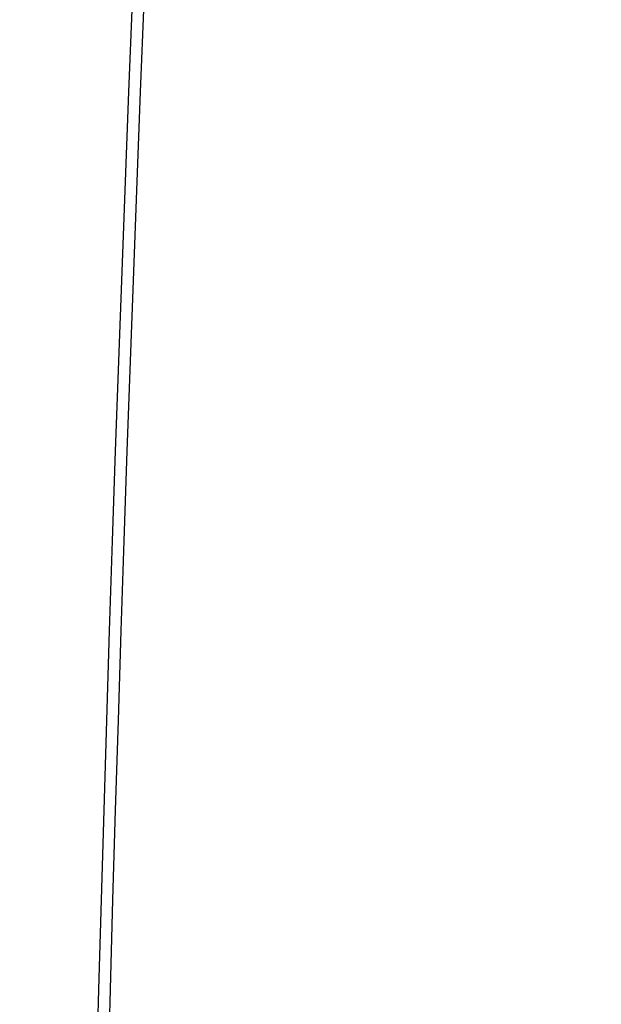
# Model space of a CAD drawing. Header units: millimetres. Extents: x -75 to 75, y 30 to 133.
# Tile 81 of 115: x -71.747 to -71.625, y 61.386 to 61.592. Entities that reach past the tile are written whole.
import ezdxf

# ---------------------------------------------------------------- set-up
doc = ezdxf.new("R2010")
doc.units = ezdxf.units.MM
doc.layers.add('PANTALLA VIDRIO', color=7, linetype='Continuous')

msp = doc.modelspace()

# ---------------------------------------------------------------- linework, layer by layer
at = {"layer": 'PANTALLA VIDRIO'}
for points, knots in [([(-33.92924, 107.5, -147.88981), (-34.00211, 107.17339, -147.88239), (-34.23674, 106.18481, -147.85854), (-34.66284, 104.60353, -147.81553), (-35.16265, 102.72925, -147.7659), (-35.65777, 100.99448, -147.71681), (-36.22804, 99.51255, -147.65959), (-36.75396, 98.40012, -147.60646), (-37.43805, 97.2694, -147.53699), (-38.17382, 96.26712, -147.46231), (-38.94795, 95.33796, -147.38388), (-39.99728, 94.17535, -147.2779), (-41.59712, 92.54446, -147.11677), (-43.82006, 90.50727, -146.89406), (-46.37243, 88.32784, -146.64), (-49.18955, 86.13732, -146.36101), (-52.1597, 84.07443, -146.06833), (-55.36644, 82.15336, -145.75394), (-58.50005, 80.39902, -145.45011), (-61.57813, 78.54694, -145.15623), (-64.18963, 76.60912, -144.91314), (-66.45498, 74.3931, -144.70874), (-68.32734, 72.00115, -144.54702), (-69.92394, 69.17142, -144.41971), (-71.29339, 65.50975, -144.32788), (-71.84272, 61.88623, -144.32368), (-71.6427, 58.6213, -144.39765), (-70.90653, 55.51387, -144.52965), (-69.01689, 51.66301, -144.80167), (-65.40161, 47.27803, -145.28193), (-60.23555, 43.2916, -145.94152), (-54.21057, 40.14126, -146.69333), (-50.04263, 38.54106, -147.20582), (-48.29106, 37.94795, -147.41983)], [4.38153, 4.38153, 4.38153, 4.38153, 5.29589, 7.186722, 9.077554, 11.125955, 12.033554, 13.016787, 14.000019, 15.065188, 16.04842, 17.113589, 19.33269, 22.430606, 25.786683, 29.142759, 32.778508, 36.134584, 39.770333, 43.406082, 47.344811, 50.61104, 54.149455, 57.68787, 61.521154, 67.065906, 69.949178, 73.072722, 78.531996, 84.446209, 91.849995, 99.870764, 105.551137, 105.551137, 105.551137, 105.551137]), ([(-33.92681, 107.5, -152.01066), (-33.99969, 107.17339, -152.01808), (-34.23431, 106.18481, -152.04192), (-34.66042, 104.60353, -152.08494), (-35.16023, 102.72925, -152.13456), (-35.65534, 100.99448, -152.18366), (-36.22561, 99.51255, -152.24087), (-36.75154, 98.40012, -152.29401), (-37.43563, 97.2694, -152.36348), (-38.17139, 96.26712, -152.43816), (-38.94552, 95.33796, -152.51659), (-39.99485, 94.17535, -152.62257), (-41.5947, 92.54446, -152.7837), (-43.81764, 90.50727, -153.00641), (-46.37001, 88.32784, -153.26047), (-49.18713, 86.13732, -153.53946), (-52.15728, 84.07443, -153.83214), (-55.36401, 82.15336, -154.14652), (-58.49762, 80.39902, -154.45036), (-61.5757, 78.54694, -154.74424), (-64.18721, 76.60912, -154.98733), (-66.45256, 74.3931, -155.19173), (-68.32491, 72.00115, -155.35345), (-69.92151, 69.17142, -155.48076), (-71.29096, 65.50975, -155.57258), (-71.84029, 61.88623, -155.57679), (-71.64028, 58.6213, -155.50282), (-70.90411, 55.51387, -155.37082), (-69.01447, 51.66301, -155.09879), (-65.39918, 47.27803, -154.61853), (-60.23312, 43.2916, -153.95895), (-54.21917, 40.14703, -153.20851), (-50.06371, 38.55009, -152.69753), (-48.32437, 37.96007, -152.485)], [4.381529, 4.381529, 4.381529, 4.381529, 5.29589, 7.186722, 9.077554, 11.125955, 12.033554, 13.016787, 14.000019, 15.065188, 16.04842, 17.113589, 19.33269, 22.430606, 25.786683, 29.142759, 32.778508, 36.134584, 39.770333, 43.406082, 47.344811, 50.61104, 54.149455, 57.68787, 61.521154, 67.065906, 69.949178, 73.072722, 78.531996, 84.446209, 91.849995, 99.870764, 105.512503, 105.512503, 105.512503, 105.512503])]:
    msp.add_open_spline(points, degree=3, knots=knots, dxfattribs=at)

doc.saveas('drawing.dxf')
